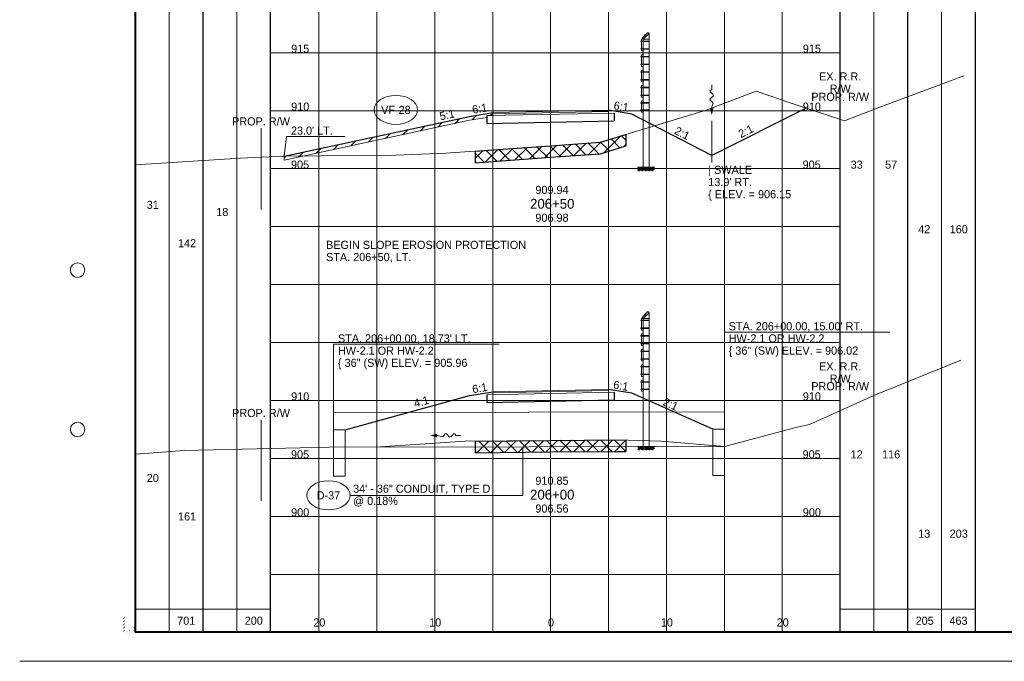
# Paper-space layout 'Layout1' of a CAD drawing. Header units: feet. Extents: x -1084 to 2301, y -843 to 1840.
# Tile 39 of 46: x -10 to 75, y 1492 to 1548. Entities that reach past the tile are written whole.
import ezdxf
from ezdxf.enums import TextEntityAlignment as Align

# ---------------------------------------------------------------- set-up
doc = ezdxf.new("R2010")
doc.units = ezdxf.units.FT
doc.header["$LTSCALE"] = 10
doc.header["$MEASUREMENT"] = 0
for name, pattern in [('cl5', [50, 1.25, -1.25, 45, -1.25, 1.25]), ('DGN Style 2', [42.257429, 25.354457, -16.902971]), ('DGN Style 3', [59.1604, 42.257429, -16.902971]), ('esmtrrex', [4.75, 0.8, -0.325, -0.325, 0.8, -0.3, 0.8, -0.3, 0.8, -0.3]), ('fencepr', [1, 0.925, 0.075]), ('rowpr', [5.45, 1, -0.225, -0.225, 4])]:
    doc.linetypes.add(name, pattern=pattern)
for name, color, linetype, lineweight in [('DR_P_Erosion_Control', 7, 'Continuous', 13), ('DR_P_Flow_Arrow', 151, 'Continuous', 13), ('DR_P_Headwall', 120, 'Continuous', 13), ('DR_P_Storm_Sewer', 151, 'Continuous', 13), ('DR_P_Text', 7, 'Continuous', 13), ('GE_P_CL_5', 7, 'cl5', 13), ('PV_P_Text', 7, 'Continuous', 13), ('RD_P_Cells', 7, 'Continuous', 0), ('RD_P_Fence', 230, 'fencepr', 13), ('RW_P_Fee_RW', 193, 'rowpr', 40), ('RW_X_Esmt_RR', 6, 'esmtrrex', 30), ('SH_Border', 7, 'Continuous', 40), ('SH_Data', 7, 'Continuous', 0), ('SH_Major_Grid_Line', 254, 'Continuous', 13), ('SH_Text', 7, 'Continuous', 13), ('TX_P_5', 7, 'Continuous', 13), ('TX_P_Misc', 7, 'Continuous', 13), ('TX_X_5', 7, 'Continuous', 0), ('XS_P_Finished_Grade', 3, 'Continuous', 30), ('XS_P_Pavt_Surface', 251, 'Continuous', 13), ('XS_P_Subgrade', 4, 'Continuous', 30), ('XS_P_Undercut', 230, 'Continuous', 30), ('XS_X_Ground_Line', 3, 'DGN Style 2', 13)]:
    doc.layers.add(name, color=color, linetype=linetype, lineweight=lineweight)
doc.layers.add('SH_Cut_Line', color=7, linetype='DGN Style 3', lineweight=0, plot=False)
doc.layers.add('XS_P_Pavt_Layers', color=251, linetype='Continuous', lineweight=0, transparency=0.5)
doc.styles.add('Slanted-Normal LS 0.50', font='font31.shx', dxfattribs={"height": 0.14})
doc.styles.add('Slanted-Sub Title', font='font31.shx', dxfattribs={"height": 0.17})
doc.styles.add('Style-CHAR_FAST_FONT', font='CHAR_FAST_FONT.shx')
doc.styles.add('Style-FONT1', font='FONT1.shx')
doc.styles.add('Style-font31', font='font31.shx')

# ---------------------------------------------------------------- blocks, each defined once
blk = doc.blocks.new('STAMP')
at = {"layer": 'TX_P_Misc', "linetype": 'Continuous', "lineweight": 13, "style": 'Style-CHAR_FAST_FONT'}
for s, p in [('$FILE$', (-0.773, 0)), ('$DATE$', (-0.573, 0)), ('$TIME$', (-0.373, 0)), ('$USER$', (-0.173, 0))]:
    blk.add_text(s, height=0.078, rotation=90, dxfattribs=at).set_placement(p, align=Align.TOP_LEFT)
blk = doc.blocks.new('XS POINT_301')
at = {"layer": 'RW_X_Esmt_RR', "linetype": 'DGN Style 3', "lineweight": 0}
blk.add_line((0, 3.5), (0, -3.5), dxfattribs=at)
blk = doc.blocks.new('GPKLBL_370')
at = {"layer": 'TX_P_5', "linetype": 'Continuous', "insert": (-0.511, 0.978), "char_height": 0.7, "attachment_point": 1, "rotation": 350.53768, "line_spacing_factor": 0.6, "style": 'Style-font31'}
blk.add_mtext('6:1', dxfattribs=at)
blk = doc.blocks.new('GPKLBL_371')
at = {"layer": 'TX_P_5', "linetype": 'Continuous', "insert": (-0.511, 0.978), "char_height": 0.7, "attachment_point": 1, "rotation": 350.53768, "line_spacing_factor": 0.6, "style": 'Style-font31'}
blk.add_mtext('2:1', dxfattribs=at)
blk = doc.blocks.new('GPKLBL_372')
at = {"layer": 'TX_P_5', "linetype": 'Continuous', "extrusion": (0, 0, -1), "insert": (-0.462, 0.97), "char_height": 0.7, "attachment_point": 3, "text_direction": (-0.986394, 0.164399, 0), "line_spacing_factor": 0.6, "style": 'Style-font31'}
blk.add_mtext('4:1', dxfattribs=at)
blk = doc.blocks.new('DFL-P_69')
at = {"layer": 'DR_P_Flow_Arrow', "color": 151, "linetype": 'Continuous', "lineweight": 13}
blk.add_open_spline([(-0.08, 0), (-0.081, 0), (-0.082, 0), (-0.083, 0), (-0.094, 0), (-0.105, 0.005), (-0.116, 0.008), (-0.123, 0.01), (-0.131, 0.013), (-0.137, 0.015), (-0.152, 0.02), (-0.165, -0.02), (-0.179, -0.022), (-0.195, -0.023), (-0.211, 0.018), (-0.228, 0.02), (-0.246, 0.021), (-0.266, -0.028), (-0.284, -0.022), (-0.29, -0.02), (-0.287, 0.001), (-0.295, 0.001), (-0.313, 0), (-0.332, 0), (-0.35, 0)], degree=3, knots=[0, 0, 0, 0, 0.009646, 0.009646, 0.009646, 0.112481, 0.112481, 0.112481, 0.179673, 0.179673, 0.179673, 0.350625, 0.350625, 0.350625, 0.544565, 0.544565, 0.544565, 0.756426, 0.756426, 0.756426, 0.832712, 0.832712, 0.832712, 1, 1, 1, 1], dxfattribs=at)
at = {"layer": 'DR_P_Flow_Arrow', "color": 151, "linetype": 'Continuous', "lineweight": 0, "extrusion": (0, 0, -1)}
blk.add_solid([(0.08, 0.022), (0, 0), (0.08, -0.021)], dxfattribs=at)
blk = doc.blocks.new('RCP_1')
at = {"layer": 'RD_P_Cells'}
for points, knots in [([(0.02, 0.09), (0.03, 0.1), (0.05, 0.11), (0.07, 0.11), (0.07, 0.12), (0.08, 0.1), (0.08, 0.09), (0.08, 0.08), (0.07, 0.07), (0.06, 0.06), (0.05, 0.05), (0.02, 0.04), (0.02, 0.05), (0.01, 0.06), (0.01, 0.07), (0.01, 0.08), (0.01, 0.08), (0.01, 0.08), (0.01, 0.09), (0.02, 0.09), (0.02, 0.09), (0.02, 0.09)], [0, 0, 0, 0, 0.258176, 0.258176, 0.258176, 0.385117, 0.385117, 0.385117, 0.555016, 0.555016, 0.555016, 0.785627, 0.785627, 0.785627, 0.908123, 0.908123, 0.908123, 0.969027, 0.969027, 0.969027, 1, 1, 1, 1]), ([(0.05, 0.33), (0.06, 0.33), (0.06, 0.34), (0.07, 0.34), (0.08, 0.35), (0.09, 0.35), (0.1, 0.35), (0.11, 0.35), (0.12, 0.35), (0.12, 0.34), (0.13, 0.33), (0.13, 0.33), (0.13, 0.32), (0.12, 0.31), (0.12, 0.3), (0.11, 0.29), (0.1, 0.28), (0.09, 0.28), (0.08, 0.28), (0.07, 0.28), (0.05, 0.27), (0.04, 0.28), (0.04, 0.29), (0.03, 0.29), (0.03, 0.3), (0.03, 0.31), (0.04, 0.32), (0.04, 0.32), (0.04, 0.32), (0.04, 0.33), (0.05, 0.33)], [0, 0, 0, 0, 0.107172, 0.107172, 0.107172, 0.224609, 0.224609, 0.224609, 0.311187, 0.311187, 0.311187, 0.390245, 0.390245, 0.390245, 0.521508, 0.521508, 0.521508, 0.650159, 0.650159, 0.650159, 0.785017, 0.785017, 0.785017, 0.874079, 0.874079, 0.874079, 0.953282, 0.953282, 0.953282, 1, 1, 1, 1]), ([(0.16, 0.26), (0.17, 0.26), (0.19, 0.27), (0.2, 0.27), (0.22, 0.27), (0.22, 0.25), (0.23, 0.23), (0.23, 0.22), (0.23, 0.2), (0.22, 0.19), (0.2, 0.18), (0.19, 0.17), (0.17, 0.17), (0.16, 0.16), (0.14, 0.16), (0.13, 0.17), (0.12, 0.17), (0.11, 0.18), (0.11, 0.18), (0.1, 0.2), (0.1, 0.22), (0.11, 0.23), (0.11, 0.24), (0.12, 0.24), (0.13, 0.25), (0.13, 0.25), (0.14, 0.26), (0.15, 0.26), (0.15, 0.26), (0.15, 0.26), (0.16, 0.26)], [0, 0, 0, 0, 0.126661, 0.126661, 0.126661, 0.253188, 0.253188, 0.253188, 0.368171, 0.368171, 0.368171, 0.509113, 0.509113, 0.509113, 0.63015, 0.63015, 0.63015, 0.70369, 0.70369, 0.70369, 0.826515, 0.826515, 0.826515, 0.907901, 0.907901, 0.907901, 0.976801, 0.976801, 0.976801, 1, 1, 1, 1]), ([(0.16, 0.11), (0.17, 0.11), (0.18, 0.11), (0.19, 0.12), (0.21, 0.12), (0.23, 0.12), (0.25, 0.1), (0.26, 0.09), (0.26, 0.07), (0.26, 0.06), (0.25, 0.05), (0.24, 0.03), (0.23, 0.02), (0.21, 0), (0.18, 0), (0.16, 0.01), (0.15, 0.02), (0.13, 0.03), (0.13, 0.05), (0.12, 0.06), (0.13, 0.07), (0.14, 0.08), (0.14, 0.09), (0.14, 0.09), (0.15, 0.1), (0.15, 0.1), (0.15, 0.1), (0.16, 0.11)], [0, 0, 0, 0, 0.098896, 0.098896, 0.098896, 0.24332, 0.24332, 0.24332, 0.355319, 0.355319, 0.355319, 0.496743, 0.496743, 0.496743, 0.673566, 0.673566, 0.673566, 0.816859, 0.816859, 0.816859, 0.906168, 0.906168, 0.906168, 0.969895, 0.969895, 0.969895, 1, 1, 1, 1]), ([(0.29, 0.35), (0.3, 0.35), (0.31, 0.36), (0.32, 0.36), (0.34, 0.36), (0.34, 0.33), (0.34, 0.32), (0.33, 0.31), (0.32, 0.3), (0.31, 0.3), (0.3, 0.29), (0.28, 0.29), (0.27, 0.3), (0.27, 0.31), (0.27, 0.32), (0.27, 0.33), (0.27, 0.33), (0.28, 0.34), (0.28, 0.34), (0.28, 0.35), (0.28, 0.35), (0.29, 0.35)], [0, 0, 0, 0, 0.188286, 0.188286, 0.188286, 0.356428, 0.356428, 0.356428, 0.541746, 0.541746, 0.541746, 0.732506, 0.732506, 0.732506, 0.852511, 0.852511, 0.852511, 0.937171, 0.937171, 0.937171, 1, 1, 1, 1]), ([(0.31, 0.2), (0.32, 0.21), (0.33, 0.21), (0.34, 0.22), (0.35, 0.22), (0.36, 0.2), (0.36, 0.18), (0.37, 0.17), (0.36, 0.16), (0.35, 0.14), (0.34, 0.13), (0.33, 0.13), (0.32, 0.12), (0.31, 0.12), (0.3, 0.12), (0.29, 0.13), (0.28, 0.14), (0.27, 0.15), (0.27, 0.16), (0.28, 0.17), (0.28, 0.19), (0.29, 0.19), (0.29, 0.2), (0.3, 0.2), (0.31, 0.2)], [0, 0, 0, 0, 0.135762, 0.135762, 0.135762, 0.276579, 0.276579, 0.276579, 0.425633, 0.425633, 0.425633, 0.565886, 0.565886, 0.565886, 0.678149, 0.678149, 0.678149, 0.814077, 0.814077, 0.814077, 0.922173, 0.922173, 0.922173, 1, 1, 1, 1])]:
    blk.add_open_spline(points, degree=3, knots=knots, dxfattribs=at)
blk = doc.blocks.new('XS POINT_302')
at = {"layer": 'RW_P_Fee_RW', "linetype": 'Continuous', "lineweight": 13}
blk.add_line((0, 3.5), (0, -3.5), dxfattribs=at)
blk = doc.blocks.new('XS POINT_303')
at = {"layer": 'RW_P_Fee_RW', "linetype": 'Continuous', "lineweight": 13}
blk.add_line((0, 3.5), (0, -3.5), dxfattribs=at)
blk = doc.blocks.new('GPKLBL_373')
at = {"layer": 'TX_P_5', "linetype": 'Continuous', "extrusion": (0, 0, -1), "insert": (-0.462, 0.97), "char_height": 0.7, "attachment_point": 3, "text_direction": (-0.986394, 0.164399, 0), "line_spacing_factor": 0.6, "style": 'Style-font31'}
blk.add_mtext('6:1', dxfattribs=at)
blk = doc.blocks.new('XS POINT_304')
at = {"layer": 'RW_X_Esmt_RR', "linetype": 'DGN Style 3', "lineweight": 0}
blk.add_line((0, 3.5), (0, -3.5), dxfattribs=at)
blk = doc.blocks.new('GPKLBL_374')
at = {"layer": 'TX_P_5', "linetype": 'Continuous', "extrusion": (0, 0, -1), "insert": (-0.462, 0.97), "char_height": 0.7, "attachment_point": 3, "text_direction": (-0.986394, 0.164399, 0), "line_spacing_factor": 0.6, "style": 'Style-font31'}
blk.add_mtext('6:1', dxfattribs=at)
blk = doc.blocks.new('GPKLBL_375')
at = {"layer": 'TX_P_5', "linetype": 'Continuous', "insert": (-0.511, 0.978), "char_height": 0.7, "attachment_point": 1, "rotation": 350.53768, "line_spacing_factor": 0.6, "style": 'Style-font31'}
blk.add_mtext('2:1', dxfattribs=at)
blk = doc.blocks.new('DFL-P_70')
at = {"layer": 'DR_P_Flow_Arrow', "color": 151, "linetype": 'Continuous', "lineweight": 13}
blk.add_open_spline([(-0.08, 0), (-0.081, 0), (-0.082, 0), (-0.083, 0), (-0.094, 0), (-0.105, 0.005), (-0.116, 0.008), (-0.123, 0.01), (-0.131, 0.013), (-0.137, 0.015), (-0.152, 0.02), (-0.165, -0.02), (-0.179, -0.022), (-0.195, -0.023), (-0.212, 0.018), (-0.228, 0.019), (-0.245, 0.021), (-0.266, -0.028), (-0.284, -0.022), (-0.29, -0.02), (-0.287, 0.001), (-0.295, 0.001), (-0.313, 0), (-0.332, 0), (-0.35, 0)], degree=3, knots=[0, 0, 0, 0, 0.009646, 0.009646, 0.009646, 0.112481, 0.112481, 0.112481, 0.179673, 0.179673, 0.179673, 0.350625, 0.350625, 0.350625, 0.544565, 0.544565, 0.544565, 0.756426, 0.756426, 0.756426, 0.832712, 0.832712, 0.832712, 1, 1, 1, 1], dxfattribs=at)
at = {"layer": 'DR_P_Flow_Arrow', "color": 151, "linetype": 'Continuous', "lineweight": 0, "extrusion": (0, 0, -1)}
blk.add_solid([(0.08, 0.021), (0, 0), (0.08, -0.021)], dxfattribs=at)
blk = doc.blocks.new('GPKLBL_376')
at = {"layer": 'TX_P_5', "linetype": 'Continuous', "extrusion": (0, 0, -1), "insert": (-0.489, 0.975), "char_height": 0.7, "attachment_point": 3, "text_direction": (-0.986394, 0.164399, 0), "line_spacing_factor": 0.6, "style": 'Style-font31'}
blk.add_mtext('2:1', dxfattribs=at)
blk = doc.blocks.new('GPKLBL_377')
at = {"layer": 'TX_P_5', "linetype": 'Continuous', "insert": (-0.511, 0.978), "char_height": 0.7, "attachment_point": 1, "rotation": 350.53768, "line_spacing_factor": 0.6, "style": 'Style-font31'}
blk.add_mtext('6:1', dxfattribs=at)
blk = doc.blocks.new('GPKLBL_378')
at = {"layer": 'TX_P_5', "linetype": 'Continuous', "extrusion": (0, 0, -1), "insert": (-0.462, 0.97), "char_height": 0.7, "attachment_point": 3, "text_direction": (-0.986394, 0.164399, 0), "line_spacing_factor": 0.6, "style": 'Style-font31'}
blk.add_mtext('6:1', dxfattribs=at)
blk = doc.blocks.new('GPKLBL_379')
at = {"layer": 'TX_P_5', "linetype": 'Continuous', "extrusion": (0, 0, -1), "insert": (-0.462, 0.97), "char_height": 0.7, "attachment_point": 3, "text_direction": (-0.986394, 0.164399, 0), "line_spacing_factor": 0.6, "style": 'Style-font31'}
blk.add_mtext('6:1', dxfattribs=at)
blk = doc.blocks.new('GPKLBL_380')
at = {"layer": 'TX_P_5', "linetype": 'Continuous', "extrusion": (0, 0, -1), "insert": (-0.462, 0.97), "char_height": 0.7, "attachment_point": 3, "text_direction": (-0.986394, 0.164399, 0), "line_spacing_factor": 0.6, "style": 'Style-font31'}
blk.add_mtext('6:1', dxfattribs=at)
blk = doc.blocks.new('GPKLBL_381')
at = {"layer": 'TX_P_5', "linetype": 'Continuous', "extrusion": (0, 0, -1), "insert": (-0.445, 0.967), "char_height": 0.7, "attachment_point": 3, "text_direction": (-0.986394, 0.164399, 0), "line_spacing_factor": 0.6, "style": 'Style-font31'}
blk.add_mtext('5:1', dxfattribs=at)
blk = doc.blocks.new('GPKLBL_382')
at = {"layer": 'TX_P_5', "linetype": 'Continuous', "extrusion": (0, 0, -1), "insert": (-0.462, 0.97), "char_height": 0.7, "attachment_point": 3, "text_direction": (-0.986394, 0.164399, 0), "line_spacing_factor": 0.6, "style": 'Style-font31'}
blk.add_mtext('6:1', dxfattribs=at)
blk = doc.blocks.new('XS POINT_305')
at = {"layer": 'RW_P_Fee_RW', "linetype": 'Continuous', "lineweight": 13}
blk.add_line((0, 3.5), (0, -3.5), dxfattribs=at)
blk = doc.blocks.new('XS POINT_306')
at = {"layer": 'RW_P_Fee_RW', "linetype": 'Continuous', "lineweight": 13}
blk.add_line((0, 3.5), (0, -3.5), dxfattribs=at)

psp = doc.layouts.get("Layout1")

# ---------------------------------------------------------------- hatches: boundary and pattern name
at = {"layer": 'DR_P_Erosion_Control'}
h = psp.add_hatch(dxfattribs=at)
h.set_pattern_fill('HATCH', color=256, style=0, pattern_type=2)
h.set_pattern_definition([(45, (20.2143, 1537.42406), (-0.589255, 0.589255), [])])
h.paths.add_polyline_path([(30.332, 1539.577), (30.832, 1539.587), (30.832, 1539.733), (30.832, 1539.837), (28.832, 1539.503), (12.832, 1536.067), (12.832, 1535.737), (28.832, 1539.173), (30.332, 1539.423)])
at = {"layer": 'XS_P_Undercut', "lineweight": 0}
h = psp.add_hatch(dxfattribs=at)
h.set_pattern_fill('CROSSHATCH', color=256, style=0, pattern_type=2)
h.set_pattern_definition([(45, (41.342, 1537.2793), (-0.589255, 0.589255), []), (315, (41.342, 1537.2793), (0.589255, 0.589255), [])])
h.paths.add_polyline_path([(42.332, 1537.957), (40.137, 1537.294), (35.832, 1536.983), (29.332, 1536.513), (29.332, 1535.513), (35.832, 1535.983), (40.137, 1536.294), (42.332, 1536.957)])
h = psp.add_hatch(dxfattribs=at)
h.set_pattern_fill('CROSSHATCH', color=256, style=0, pattern_type=2)
h.set_pattern_definition([(45, (41.84125, 1511.07424), (-0.589255, 0.589255), []), (315, (41.84125, 1511.07424), (0.589255, 0.589255), [])])
h.paths.add_polyline_path([(41.612, 1511.612), (35.833, 1511.557), (29.332, 1511.494), (29.332, 1510.494), (35.833, 1510.557), (41.612, 1510.612), (42.332, 1510.587), (42.332, 1511.587)])

# ---------------------------------------------------------------- linework, layer by layer
at = {"layer": 'DR_P_Erosion_Control'}
for p, q in [((28.832, 1539.173), (30.332, 1539.423)), ((12.832, 1535.737), (28.832, 1539.173)), ((12.832, 1535.737), (12.832, 1536.067))]:
    psp.add_line(p, q, dxfattribs=at)
at = {"layer": 'DR_P_Erosion_Control', "flags": 128}
psp.add_lwpolyline([(30.332, 1539.577), (30.832, 1539.587), (30.832, 1539.733), (30.832, 1539.837), (28.832, 1539.503), (12.832, 1536.067), (12.832, 1535.737), (28.832, 1539.173), (30.332, 1539.423), (30.332, 1539.577)], close=True, dxfattribs=at)
at = {"layer": 'DR_P_Headwall'}
for p, q in [((17.102, 1512.463), (17.102, 1508.463)), ((18.102, 1512.463), (17.102, 1512.463)), ((18.102, 1508.463), (18.102, 1512.463)), ((49.832, 1512.52), (49.832, 1508.52)), ((50.832, 1512.52), (49.832, 1512.52)), ((50.832, 1508.52), (50.832, 1512.52)), ((17.102, 1508.463), (18.102, 1508.463)), ((49.832, 1508.52), (50.832, 1508.52))]:
    psp.add_line(p, q, dxfattribs=at)
at = {"layer": 'DR_P_Storm_Sewer'}
for p, q in [((50.832, 1514.02), (17.102, 1513.963)), ((17.102, 1513.963), (17.102, 1510.963)), ((50.832, 1514.02), (50.832, 1511.02)), ((50.832, 1514.02), (50.832, 1511.02)), ((50.832, 1511.02), (17.102, 1510.963))]:
    psp.add_line(p, q, dxfattribs=at)
at = {"layer": 'DR_P_Text'}
for p, q in [((12.832, 1536.067), (13.044, 1537.776)), ((13.044, 1537.776), (18.092, 1537.776)), ((50.832, 1520.901), (65.11, 1520.901)), ((50.832, 1511.02), (50.832, 1520.901)), ((17.102, 1519.845), (31.379, 1519.845)), ((17.102, 1510.963), (17.102, 1519.845)), ((33.438, 1506.817), (33.438, 1510.991)), ((18.527, 1506.817), (33.438, 1506.817))]:
    psp.add_line(p, q, dxfattribs=at)
at = {"layer": 'DR_P_Text', "color": 7, "linetype": 'Continuous', "lineweight": 13}
for centre in [(22.477, 1540.072), (16.652, 1506.817)]:
    psp.add_ellipse(centre, major_axis=(1.875, 0), ratio=0.666667, dxfattribs=at)
at = {"layer": 'GE_P_CL_5'}
psp.add_line((49.743, 1539.131), (49.743, 1535.528), dxfattribs=at)
at = {"layer": 'RD_P_Fence', "linetype": 'Continuous'}
for p, q in [((43.832, 1546.158), (43.666, 1546.158)), ((43.666, 1545.158), (43.666, 1546.158)), ((44.24, 1546.751), (43.74, 1546.251)), ((44.332, 1546.658), (43.832, 1546.158)), ((43.832, 1546.158), (43.832, 1535.129)), ((44.332, 1546.158), (43.832, 1546.158)), ((43.946, 1546.486), (44.004, 1546.545)), ((44.089, 1546.373), (43.946, 1546.515)), ((43.96, 1546.472), (43.946, 1546.486)), ((44.118, 1546.402), (43.976, 1546.545)), ((44.019, 1546.531), (44.004, 1546.545)), ((44.332, 1546.658), (44.332, 1535.129)), ((44.332, 1546.014), (43.625, 1546.014)), ((44.332, 1545.973), (43.625, 1545.973)), ((44.332, 1545.344), (43.625, 1545.344)), ((44.332, 1545.303), (43.625, 1545.303)), ((43.666, 1546.035), (43.645, 1546.035)), ((43.645, 1545.952), (43.645, 1546.035)), ((43.666, 1545.952), (43.645, 1545.952)), ((43.666, 1545.365), (43.645, 1545.365)), ((43.645, 1545.282), (43.645, 1545.365)), ((44.332, 1544.684), (43.625, 1544.684)), ((44.332, 1544.643), (43.625, 1544.643)), ((43.666, 1545.282), (43.645, 1545.282)), ((43.666, 1544.705), (43.645, 1544.705)), ((43.645, 1544.622), (43.645, 1544.705)), ((43.666, 1544.622), (43.645, 1544.622)), ((43.832, 1545.158), (43.666, 1545.158)), ((43.832, 1544.828), (43.666, 1544.828)), ((43.666, 1543.828), (43.666, 1544.828)), ((44.332, 1544.014), (43.625, 1544.014)), ((44.332, 1543.973), (43.625, 1543.973)), ((43.666, 1544.035), (43.645, 1544.035)), ((43.645, 1543.952), (43.645, 1544.035)), ((43.666, 1543.952), (43.645, 1543.952)), ((43.832, 1543.828), (43.666, 1543.828)), ((44.332, 1543.354), (43.625, 1543.354)), ((44.332, 1543.313), (43.625, 1543.313)), ((43.666, 1543.375), (43.645, 1543.375)), ((43.645, 1543.292), (43.645, 1543.375)), ((43.666, 1543.292), (43.645, 1543.292)), ((43.832, 1543.498), (43.666, 1543.498)), ((43.666, 1542.498), (43.666, 1543.498)), ((44.332, 1542.684), (43.625, 1542.684)), ((44.332, 1542.643), (43.625, 1542.643)), ((44.332, 1542.024), (43.625, 1542.024)), ((44.332, 1541.983), (43.625, 1541.983)), ((43.666, 1542.705), (43.645, 1542.705)), ((43.645, 1542.622), (43.645, 1542.705)), ((43.666, 1542.622), (43.645, 1542.622)), ((43.666, 1542.045), (43.645, 1542.045)), ((43.645, 1541.962), (43.645, 1542.045)), ((43.666, 1541.962), (43.645, 1541.962)), ((43.832, 1542.498), (43.666, 1542.498)), ((43.832, 1542.168), (43.666, 1542.168)), ((43.666, 1541.168), (43.666, 1542.168)), ((44.332, 1541.354), (43.625, 1541.354)), ((44.332, 1541.313), (43.625, 1541.313)), ((43.666, 1541.375), (43.645, 1541.375)), ((43.645, 1541.292), (43.645, 1541.375)), ((43.666, 1541.292), (43.645, 1541.292)), ((43.832, 1541.168), (43.666, 1541.168)), ((44.332, 1540.694), (43.625, 1540.694)), ((44.332, 1540.653), (43.625, 1540.653)), ((43.666, 1540.715), (43.645, 1540.715)), ((43.645, 1540.632), (43.645, 1540.715)), ((43.666, 1540.632), (43.645, 1540.632)), ((43.832, 1540.838), (43.666, 1540.838)), ((43.666, 1539.88), (43.666, 1540.838)), ((44.332, 1540.066), (43.625, 1540.066)), ((44.332, 1540.025), (43.625, 1540.025)), ((43.666, 1540.087), (43.645, 1540.087)), ((43.645, 1540.004), (43.645, 1540.087)), ((43.666, 1540.004), (43.645, 1540.004)), ((43.832, 1539.88), (43.666, 1539.88)), ((44.332, 1535.129), (43.832, 1535.129)), ((44.24, 1522.666), (43.74, 1522.166)), ((44.332, 1522.573), (43.832, 1522.073)), ((43.946, 1522.402), (44.004, 1522.46)), ((44.089, 1522.288), (43.946, 1522.43)), ((43.96, 1522.387), (43.946, 1522.402)), ((44.118, 1522.317), (43.976, 1522.46)), ((44.019, 1522.446), (44.004, 1522.46)), ((44.332, 1522.573), (44.332, 1511.044)), ((44.332, 1521.929), (43.625, 1521.929)), ((44.332, 1521.888), (43.625, 1521.888)), ((43.666, 1521.95), (43.645, 1521.95)), ((43.645, 1521.867), (43.645, 1521.95)), ((43.666, 1521.867), (43.645, 1521.867)), ((43.832, 1522.073), (43.666, 1522.073)), ((43.666, 1521.073), (43.666, 1522.073)), ((43.832, 1522.073), (43.832, 1511.044)), ((44.332, 1522.073), (43.832, 1522.073)), ((44.332, 1521.259), (43.625, 1521.259)), ((44.332, 1521.218), (43.625, 1521.218)), ((43.666, 1521.28), (43.645, 1521.28)), ((43.645, 1521.197), (43.645, 1521.28)), ((43.666, 1521.197), (43.645, 1521.197)), ((43.832, 1521.073), (43.666, 1521.073)), ((43.832, 1520.743), (43.666, 1520.743)), ((43.666, 1519.743), (43.666, 1520.743)), ((44.332, 1520.599), (43.625, 1520.599)), ((44.332, 1520.558), (43.625, 1520.558)), ((44.332, 1519.929), (43.625, 1519.929)), ((44.332, 1519.888), (43.625, 1519.888)), ((43.666, 1520.62), (43.645, 1520.62)), ((43.645, 1520.537), (43.645, 1520.62)), ((43.666, 1520.537), (43.645, 1520.537)), ((43.666, 1519.95), (43.645, 1519.95)), ((43.645, 1519.867), (43.645, 1519.95)), ((43.666, 1519.867), (43.645, 1519.867)), ((44.332, 1519.269), (43.625, 1519.269)), ((44.332, 1519.228), (43.625, 1519.228)), ((43.666, 1519.29), (43.645, 1519.29)), ((43.645, 1519.207), (43.645, 1519.29)), ((43.666, 1519.207), (43.645, 1519.207)), ((43.832, 1519.743), (43.666, 1519.743)), ((43.832, 1519.413), (43.666, 1519.413)), ((43.666, 1518.413), (43.666, 1519.413)), ((44.332, 1518.599), (43.625, 1518.599)), ((44.332, 1518.558), (43.625, 1518.558)), ((43.666, 1518.62), (43.645, 1518.62)), ((43.645, 1518.537), (43.645, 1518.62)), ((43.666, 1518.537), (43.645, 1518.537)), ((43.832, 1518.413), (43.666, 1518.413)), ((44.332, 1517.939), (43.625, 1517.939)), ((44.332, 1517.898), (43.625, 1517.898)), ((44.332, 1517.269), (43.625, 1517.269)), ((43.666, 1517.96), (43.645, 1517.96)), ((43.645, 1517.877), (43.645, 1517.96)), ((43.666, 1517.877), (43.645, 1517.877)), ((43.666, 1517.29), (43.645, 1517.29)), ((43.645, 1517.207), (43.645, 1517.29)), ((43.832, 1518.083), (43.666, 1518.083)), ((43.666, 1517.083), (43.666, 1518.083)), ((44.332, 1517.228), (43.625, 1517.228)), ((44.332, 1516.609), (43.625, 1516.609)), ((44.332, 1516.568), (43.625, 1516.568)), ((43.666, 1517.207), (43.645, 1517.207)), ((43.666, 1516.63), (43.645, 1516.63)), ((43.645, 1516.547), (43.645, 1516.63)), ((43.666, 1516.547), (43.645, 1516.547)), ((43.832, 1517.083), (43.666, 1517.083)), ((43.832, 1516.753), (43.666, 1516.753)), ((43.666, 1515.795), (43.666, 1516.753)), ((44.332, 1515.981), (43.625, 1515.981)), ((44.332, 1515.94), (43.625, 1515.94)), ((43.666, 1516.002), (43.645, 1516.002)), ((43.645, 1515.919), (43.645, 1516.002)), ((43.666, 1515.919), (43.645, 1515.919)), ((43.832, 1515.795), (43.666, 1515.795)), ((44.332, 1511.044), (43.832, 1511.044))]:
    psp.add_line(p, q, dxfattribs=at)
at = {"layer": 'RD_P_Fence'}
for p, q in [((43.832, 1546.158), (43.74, 1546.251)), ((43.946, 1546.515), (43.976, 1546.545)), ((44.332, 1546.658), (44.24, 1546.751)), ((43.625, 1545.973), (43.625, 1546.014)), ((43.625, 1545.303), (43.625, 1545.344)), ((43.625, 1544.643), (43.625, 1544.684)), ((43.625, 1543.973), (43.625, 1544.014)), ((43.625, 1543.313), (43.625, 1543.354)), ((43.625, 1542.643), (43.625, 1542.684)), ((43.625, 1541.983), (43.625, 1542.024)), ((43.625, 1541.313), (43.625, 1541.354)), ((43.625, 1540.653), (43.625, 1540.694)), ((43.625, 1540.025), (43.625, 1540.066)), ((43.946, 1522.43), (43.976, 1522.46)), ((44.332, 1522.573), (44.24, 1522.666)), ((43.625, 1521.888), (43.625, 1521.929)), ((43.832, 1522.073), (43.74, 1522.166)), ((43.625, 1521.218), (43.625, 1521.259)), ((43.625, 1520.558), (43.625, 1520.599)), ((43.625, 1519.888), (43.625, 1519.929)), ((43.625, 1519.228), (43.625, 1519.269)), ((43.625, 1518.558), (43.625, 1518.599)), ((43.625, 1517.898), (43.625, 1517.939)), ((43.625, 1517.228), (43.625, 1517.269)), ((43.625, 1516.568), (43.625, 1516.609)), ((43.625, 1515.94), (43.625, 1515.981))]:
    psp.add_line(p, q, dxfattribs=at)
at = {"layer": 'RD_P_Fence', "ltscale": 1.166667, "extrusion": (0, 0, -1)}
for centre in [(-44.318, 1545.994), (-44.318, 1545.324), (-44.318, 1544.664), (-44.318, 1543.994), (-44.318, 1543.334), (-44.318, 1542.664), (-44.318, 1542.004), (-44.318, 1541.334), (-44.318, 1540.674), (-44.318, 1540.046), (-44.318, 1521.909), (-44.318, 1521.239), (-44.318, 1520.579), (-44.318, 1519.909), (-44.318, 1519.249), (-44.318, 1518.579), (-44.318, 1517.919), (-44.318, 1517.249), (-44.318, 1516.589), (-44.318, 1515.961)]:
    psp.add_arc(centre, 0.03, 119.86589, 240.13411, dxfattribs=at)
at = {"layer": 'SH_Border', "color": 7, "linetype": 'Continuous', "lineweight": 40, "flags": 128}
psp.add_lwpolyline([(0, 1600), (157.5, 1600), (157.5, 1495), (0, 1495), (0, 1600)], close=True, dxfattribs=at)
at = {"layer": 'SH_Border', "color": 7, "linetype": 'Continuous', "lineweight": 0}
for centre in [(-5, 1526.25), (-5, 1512.5)]:
    psp.add_circle(centre, 0.625, dxfattribs=at)
at = {"layer": 'SH_Cut_Line', "color": 7, "linetype": 'DGN Style 3', "lineweight": 0, "flags": 128}
psp.add_lwpolyline([(-10, 1492.5), (160, 1492.5), (160, 1602.5), (-10, 1602.5), (-10, 1492.5)], close=True, dxfattribs=at)
at = {"layer": 'SH_Data', "color": 7, "linetype": 'Continuous', "lineweight": 30}
for p, q in [((5.832, 1495), (5.832, 1600)), ((5.832, 1495), (5.832, 1600)), ((11.665, 1495), (11.665, 1600)), ((60.832, 1495), (60.832, 1600)), ((66.667, 1495), (66.667, 1600)), ((72.5, 1495), (72.5, 1600))]:
    psp.add_line(p, q, dxfattribs=at)
at = {"layer": 'SH_Data', "color": 7, "linetype": 'Continuous', "lineweight": 13}
for p, q in [((2.916, 1495), (2.916, 1598.75)), ((63.75, 1495), (63.75, 1598.75)), ((69.583, 1495), (69.583, 1598.75)), ((8.749, 1495), (8.749, 1596.667)), ((0, 1497), (11.665, 1497)), ((60.832, 1497), (72.5, 1497))]:
    psp.add_line(p, q, dxfattribs=at)
at = {"layer": 'SH_Major_Grid_Line', "color": 254, "linetype": 'Continuous', "lineweight": 13}
for p, q in [((15.832, 1495), (15.832, 1600)), ((20.832, 1495), (20.832, 1600)), ((25.832, 1495), (25.832, 1600)), ((30.832, 1495), (30.832, 1600)), ((35.833, 1495), (35.833, 1600)), ((40.832, 1495), (40.832, 1600)), ((45.833, 1495), (45.833, 1600)), ((50.832, 1495), (50.832, 1600)), ((55.833, 1495), (55.833, 1600)), ((11.665, 1545), (60.832, 1545)), ((11.665, 1540), (60.832, 1540)), ((11.665, 1535), (60.832, 1535)), ((11.665, 1530), (60.832, 1530)), ((11.665, 1525), (60.832, 1525)), ((11.665, 1520), (60.832, 1520)), ((11.665, 1515), (60.832, 1515)), ((11.665, 1510), (60.832, 1510)), ((11.665, 1505), (60.832, 1505)), ((11.665, 1500), (60.832, 1500))]:
    psp.add_line(p, q, dxfattribs=at)
at = {"layer": 'XS_P_Finished_Grade'}
for p, q in [((57.902, 1540.23), (49.743, 1536.15)), ((12.832, 1536.067), (28.832, 1539.503)), ((28.832, 1539.503), (30.832, 1539.837)), ((42.832, 1539.703), (40.832, 1540.037)), ((49.743, 1536.15), (42.832, 1539.703)), ((28.832, 1515.419), (30.832, 1515.752)), ((42.832, 1515.619), (40.832, 1515.952)), ((49.832, 1512.52), (42.832, 1515.619)), ((18.102, 1512.463), (28.832, 1515.419))]:
    psp.add_line(p, q, dxfattribs=at)
at = {"layer": 'XS_P_Pavt_Layers', "color": 2, "lineweight": 13}
for p, q in [((30.332, 1539.577), (41.332, 1539.797)), ((30.832, 1539.733), (40.832, 1539.933)), ((30.332, 1515.492), (41.332, 1515.712)), ((30.832, 1515.648), (40.832, 1515.848))]:
    psp.add_line(p, q, dxfattribs=at)
at = {"layer": 'XS_P_Pavt_Surface', "color": 193}
for p, q in [((30.832, 1539.837), (40.832, 1540.037)), ((30.832, 1539.837), (30.832, 1539.587)), ((40.832, 1540.037), (40.832, 1539.787)), ((30.832, 1515.752), (40.832, 1515.952)), ((30.832, 1515.752), (30.832, 1515.502)), ((40.832, 1515.952), (40.832, 1515.702))]:
    psp.add_line(p, q, dxfattribs=at)
at = {"layer": 'XS_P_Subgrade'}
for p, q in [((30.332, 1539.577), (30.332, 1538.91)), ((41.332, 1539.797), (41.332, 1539.13)), ((30.332, 1538.91), (41.332, 1539.13)), ((41.332, 1515.712), (41.332, 1515.045)), ((41.332, 1515.712), (41.332, 1515.045)), ((30.332, 1515.492), (30.332, 1514.825)), ((30.332, 1514.825), (41.332, 1515.045))]:
    psp.add_line(p, q, dxfattribs=at)
at = {"layer": 'XS_P_Subgrade', "lineweight": 13}
for p, q in [((43.832, 1535.129), (43.325, 1535.129)), ((44.332, 1535.129), (44.825, 1535.129)), ((43.832, 1511.044), (43.325, 1511.044)), ((44.332, 1511.044), (44.825, 1511.044))]:
    psp.add_line(p, q, dxfattribs=at)
at = {"layer": 'XS_P_Undercut', "flags": 128}
for points in [[(29.332, 1536.513), (35.832, 1536.983), (40.137, 1537.294), (42.332, 1537.957)], [(42.332, 1537.957), (42.332, 1536.957)], [(29.332, 1535.513), (35.832, 1535.983), (40.137, 1536.294), (42.332, 1536.957)], [(29.332, 1536.513), (29.332, 1535.513)], [(29.332, 1511.494), (35.833, 1511.557), (41.612, 1511.612), (42.332, 1511.587)], [(29.332, 1511.494), (29.332, 1510.494)], [(42.332, 1511.587), (42.332, 1510.587)], [(29.332, 1510.494), (35.833, 1510.557), (41.612, 1510.612), (42.332, 1510.587)]]:
    psp.add_lwpolyline(points, dxfattribs=at)
at = {"layer": 'XS_P_Undercut', "lineweight": 0, "flags": 128}
for points in [[(42.332, 1537.957), (40.137, 1537.294), (35.832, 1536.983), (29.332, 1536.513), (29.332, 1535.513), (35.832, 1535.983), (40.137, 1536.294), (42.332, 1536.957), (42.332, 1537.957)], [(41.612, 1511.612), (35.833, 1511.557), (29.332, 1511.494), (29.332, 1510.494), (35.833, 1510.557), (41.612, 1510.612), (42.332, 1510.587), (42.332, 1511.587), (41.612, 1511.612)]]:
    psp.add_lwpolyline(points, close=True, dxfattribs=at)
at = {"layer": 'XS_X_Ground_Line', "flags": 128}
for points in [[(0, 1535.32), (9.044, 1535.918), (12.776, 1536.066), (22.48, 1536.155), (26.781, 1536.328), (35.832, 1536.983), (40.137, 1537.294), (49.271, 1540.052), (53.569, 1541.686), (56.769, 1540.605), (61.206, 1539.136), (64.263, 1540.306), (71.517, 1543.017)], [(0, 1510.381), (4.21, 1510.684), (16.711, 1510.96), (21.132, 1510.999), (28.448, 1511.485), (35.833, 1511.557), (41.612, 1511.612), (45.36, 1511.483), (50.832, 1511.02), (57.105, 1512.694), (58.169, 1512.93), (63.748, 1515.421), (71.247, 1518.484)]]:
    psp.add_lwpolyline(points, dxfattribs=at)

# ---------------------------------------------------------------- block references
at = {"layer": 'DR_P_Flow_Arrow', "color": 151, "linetype": 'Continuous', "lineweight": 0}
for name, p, xscale, yscale, zscale, rotation in [('DFL-P_70', (49.743, 1539.613), 7.5, 7.5, 7.5, 269.9999999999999), ('DFL-P_69', (25.435, 1511.977), 7.500000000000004, 7.500000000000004, 7.500000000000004, 180.2724026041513)]:
    psp.add_blockref(name, p, dxfattribs=dict(at, xscale=xscale, yscale=yscale, zscale=zscale, rotation=rotation))
at = {"layer": 'RD_P_Cells', "xscale": 0.75, "yscale": 0.75, "zscale": 0.75}
for p in [(43.355, 1534.816), (43.636, 1534.816), (43.953, 1534.816), (44.22, 1534.816), (44.495, 1534.816), (43.355, 1510.731), (43.636, 1510.731), (43.953, 1510.731), (44.22, 1510.731), (44.495, 1510.731)]:
    psp.add_blockref('RCP_1', p, dxfattribs=at)
at = {"layer": 'RW_P_Fee_RW', "linetype": 'Continuous', "lineweight": 13}
for name, p in [('XS POINT_306', (60.832, 1537.109)), ('XS POINT_305', (10.832, 1534.989)), ('XS POINT_303', (60.832, 1512.14)), ('XS POINT_302', (10.833, 1509.83))]:
    psp.add_blockref(name, p, dxfattribs=at)
at = {"layer": 'RW_X_Esmt_RR', "linetype": 'DGN Style 3', "lineweight": 0}
for name, p in [('XS POINT_304', (60.832, 1537.98)), ('XS POINT_301', (60.832, 1512.965))]:
    psp.add_blockref(name, p, dxfattribs=at)
at = {"layer": 'TX_P_5', "linetype": 'Continuous', "extrusion": (0, 0, -1)}
for name, p in [('GPKLBL_374', (-29.832, 1539.67)), ('GPKLBL_378', (-29.832, 1539.67)), ('GPKLBL_379', (-29.832, 1539.67)), ('GPKLBL_380', (-29.832, 1539.67)), ('GPKLBL_382', (-29.832, 1539.67)), ('GPKLBL_373', (-29.836, 1515.549))]:
    psp.add_blockref(name, p, dxfattribs=at)
at = {"layer": 'TX_P_5', "linetype": 'Continuous'}
for name, p in [('GPKLBL_377', (41.859, 1539.844)), ('GPKLBL_370', (41.829, 1515.749))]:
    psp.add_blockref(name, p, dxfattribs=at)
at = {"layer": 'TX_P_5', "linetype": 'Continuous', "extrusion": (0, 0, -1)}
for name, p, rotation in [('GPKLBL_381', (-27.057, 1539.133), 357.3403369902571), ('GPKLBL_376', (-52.932, 1537.757), 342.8972601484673), ('GPKLBL_372', (-24.848, 1514.397), 354.0653444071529)]:
    psp.add_blockref(name, p, dxfattribs=dict(at, rotation=rotation))
at = {"layer": 'TX_P_5', "linetype": 'Continuous'}
for name, p, rotation in [('GPKLBL_375', (46.964, 1537.578), 342.2489981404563), ('GPKLBL_371', (45.99, 1514.191), 345.5858493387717)]:
    psp.add_blockref(name, p, dxfattribs=dict(at, rotation=rotation))
at = {"layer": 'TX_P_Misc', "linetype": 'Continuous', "lineweight": 13}
psp.add_blockref('STAMP', (0, 1495), dxfattribs=at)

# ---------------------------------------------------------------- texts
at = {"layer": 'DR_P_Text', "color": 7, "lineweight": 13, "style": 'Style-font31'}
psp.add_text('VF-28', height=0.7, dxfattribs=at).set_placement((22.477, 1540.072), align=Align.MIDDLE_CENTER)
at = {"layer": 'DR_P_Text', "lineweight": 13, "style": 'Slanted-Normal LS 0.50'}
psp.add_text('D-37', height=0.7, dxfattribs=at).set_placement((16.652, 1506.817), align=Align.MIDDLE_CENTER)
at = {"layer": 'DR_P_Text', "char_height": 0.7, "attachment_point": 1, "line_spacing_factor": 0.9, "style": 'Slanted-Normal LS 0.50'}
for s, insert in [("23.0' LT.", (13.416, 1538.632)), ('STA. 206+00.00, 15.00\' RT.\\PHW-2.1 OR HW-2.2\\P\\{ 36" (SW) ELEV. = 906.02', (51.205, 1521.756)), ('STA. 206+00.00, 18.73\' LT.\\PHW-2.1 OR HW-2.2\\P\\{ 36" (SW) ELEV. = 905.96', (17.475, 1520.7)), ('34\' - 36" CONDUIT, TYPE D\\P@ 0.18%', (18.782, 1507.742))]:
    psp.add_mtext(s, dxfattribs=dict(at, insert=insert))
at = {"layer": 'PV_P_Text', "style": 'Slanted-Normal LS 0.50'}
for s, p in [('909.94', (35.95, 1532.818)), ('910.85', (35.95, 1507.727))]:
    psp.add_text(s, height=0.7, dxfattribs=at).set_placement(p, align=Align.CENTER)
at = {"layer": 'RW_P_Fee_RW', "linetype": 'Continuous', "lineweight": 13, "char_height": 0.7, "attachment_point": 2, "line_spacing_factor": 0.9, "style": 'Style-font31'}
for insert in [(60.832, 1541.551), (10.832, 1539.431), (60.832, 1516.582), (10.833, 1514.272)]:
    psp.add_mtext('PROP. R/W', dxfattribs=dict(at, insert=insert))
at = {"layer": 'RW_X_Esmt_RR', "linetype": 'Continuous', "lineweight": 0, "char_height": 0.7, "attachment_point": 8, "line_spacing_factor": 0.9, "style": 'Style-font31'}
for insert in [(60.832, 1541.547), (60.832, 1516.532)]:
    psp.add_mtext('EX. R.R.\\PR/W', dxfattribs=dict(at, insert=insert))
at = {"layer": 'SH_Border', "color": 7, "linetype": 'Continuous', "lineweight": 0, "style": 'Style-FONT1'}
psp.add_text('`````', height=0.625, rotation=90, dxfattribs=at).set_placement((-0.375, 1495))
at = {"layer": 'SH_Text', "style": 'Style-font31'}
for s, p in [('915', (14.218, 1545)), ('915', (58.386, 1545)), ('910', (14.218, 1540)), ('910', (58.386, 1540)), ('905', (14.202, 1535)), ('905', (58.369, 1535)), ('33', (62.256, 1535)), ('57', (65.232, 1535)), ('31', (1.489, 1531.532)), ('18', (7.49, 1530.912)), ('42', (68.088, 1529.424)), ('160', (71.065, 1529.424)), ('142', (4.448, 1528.215)), ('910', (14.218, 1515)), ('910', (58.386, 1515)), ('905', (14.202, 1510)), ('905', (58.369, 1510)), ('12', (62.256, 1510)), ('116', (65.232, 1510)), ('20', (1.489, 1507.964)), ('161', (4.448, 1504.647)), ('900', (14.218, 1505)), ('900', (58.386, 1505)), ('13', (68.088, 1503.157)), ('203', (71.065, 1503.157)), ('20', (15.868, 1495.5)), ('10', (25.868, 1495.5)), ('0', (35.868, 1495.5)), ('0', (35.868, 1495.5)), ('10', (45.868, 1495.5)), ('20', (55.868, 1495.5))]:
    psp.add_text(s, height=0.7, dxfattribs=at).set_placement(p, align=Align.CENTER)
for s, p in [('701', (4.375, 1496)), ('200', (10.207, 1496)), ('205', (68.125, 1496)), ('463', (71.042, 1496))]:
    psp.add_text(s, height=0.7, dxfattribs=at).set_placement(p, align=Align.MIDDLE_CENTER)
at = {"layer": 'SH_Text', "insert": (16.448, 1528.777), "char_height": 0.7, "attachment_point": 1, "line_spacing_factor": 0.9, "style": 'Slanted-Sub Title'}
psp.add_mtext('BEGIN SLOPE EROSION PROTECTION\\PSTA. 206+50, LT.', dxfattribs=at)
at = {"layer": 'TX_P_5', "style": 'Slanted-Sub Title'}
for s, p in [('206+50', (35.974, 1531.968)), ('206+00', (35.974, 1506.877))]:
    psp.add_text(s, height=0.85, dxfattribs=at).set_placement(p, align=Align.MIDDLE_CENTER)
at = {"layer": 'TX_P_5', "insert": (49.445, 1535.25), "char_height": 0.7, "attachment_point": 1, "line_spacing_factor": 0.9, "style": 'Slanted-Normal LS 0.50'}
psp.add_mtext("| SWALE\\P13.9' RT.\\P\\{ ELEV. = 906.15", dxfattribs=at)
at = {"layer": 'TX_X_5', "linetype": 'Continuous', "style": 'Style-font31'}
for s, p in [('906.98', (35.95, 1531.118)), ('906.56', (35.95, 1506.027))]:
    psp.add_text(s, height=0.7, dxfattribs=at).set_placement(p, align=Align.TOP_CENTER)

doc.saveas('drawing.dxf')
